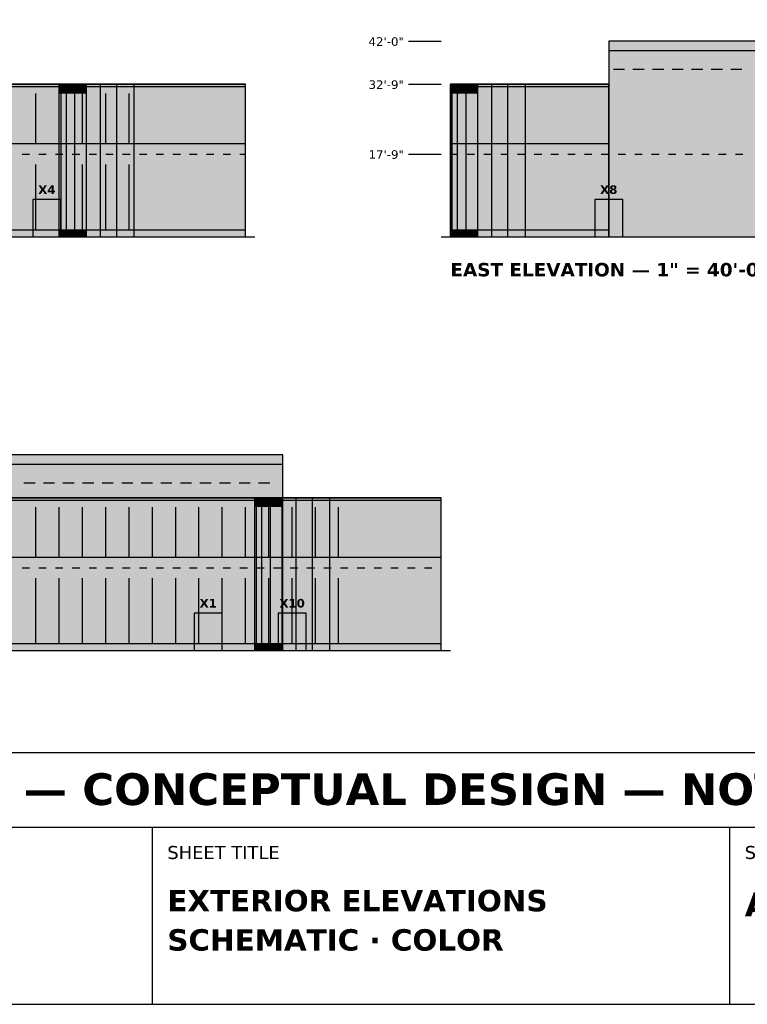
# Model space of a CAD drawing. Header units: inches. Extents: x 0.5 to 16.5, y 0.5 to 10.5.
# Tile 2 of 24: x 6 to 9.9, y 0.5 to 5.8. Entities that reach past the tile are written whole.
import ezdxf
from ezdxf.enums import TextEntityAlignment as Align

# ---------------------------------------------------------------- set-up
doc = ezdxf.new("R2010")
doc.units = ezdxf.units.IN
doc.header["$MEASUREMENT"] = 0
for name, color, linetype in [('A-ELEV-DATM', 7, 'Continuous'), ('A-ELEV-DOOR', 7, 'Continuous'), ('A-ELEV-FACD', 7, 'Continuous'), ('A-ELEV-FILL', 7, 'Continuous'), ('A-ELEV-HIDN', 7, 'Continuous'), ('A-ELEV-IDEN', 7, 'Continuous'), ('A-ELEV-OTLN', 7, 'Continuous'), ('G-ANNO-TTLB', 7, 'Continuous')]:
    doc.layers.add(name, color=color, linetype=linetype)
doc.styles.add('KS-BOLD', font='DejaVuSans-Bold.ttf')
doc.styles.add('KS-REG', font='DejaVuSans.ttf')

msp = doc.modelspace()

# ---------------------------------------------------------------- hatches: boundary and pattern name
at = {"layer": 'A-ELEV-DOOR', "true_color": 0x5a5a5a}
for points in [[(6.0583, 4.62), (6.2083, 4.62), (6.2083, 4.82), (6.0583, 4.82)], [(9.075, 4.62), (9.225, 4.62), (9.225, 4.82), (9.075, 4.82)], [(6.925, 2.4), (7.075, 2.4), (7.075, 2.6), (6.925, 2.6)], [(7.375, 2.4), (7.525, 2.4), (7.525, 2.6), (7.375, 2.6)]]:
    msp.add_hatch(color=7, dxfattribs=at).paths.add_polyline_path(points)
at = {"layer": 'A-ELEV-FILL', "true_color": 0xcdcdcd}
for points in [[(9.15, 4.62), (14.45, 4.62), (14.45, 5.67), (9.15, 5.67)], [(2.1, 2.4), (7.4, 2.4), (7.4, 3.45), (2.1, 3.45)]]:
    msp.add_hatch(color=7, dxfattribs=at).paths.add_polyline_path(points)
at = {"layer": 'A-ELEV-FILL', "true_color": 0xc9c6be}
for points in [[(9.15, 4.62), (14.45, 4.62), (14.45, 5.67), (9.15, 5.67)], [(1.95, 4.62), (7.2, 4.62), (7.2, 5.4388), (1.95, 5.4388)], [(8.3, 4.62), (9.15, 4.62), (9.15, 5.4388), (8.3, 5.4388)], [(2.1, 2.4), (7.4, 2.4), (7.4, 3.45), (2.1, 3.45)], [(1.95, 2.4), (8.25, 2.4), (8.25, 3.2188), (1.95, 3.2188)]]:
    msp.add_hatch(color=7, dxfattribs=at).paths.add_polyline_path(points)
at = {"layer": 'A-ELEV-FILL', "true_color": 0xb1aea7}
for points in [[(9.15, 5.62), (14.45, 5.62), (14.45, 5.67), (9.15, 5.67)], [(2.1, 3.4), (7.4, 3.4), (7.4, 3.45), (2.1, 3.45)]]:
    msp.add_hatch(color=7, dxfattribs=at).paths.add_polyline_path(points)
at = {"layer": 'A-ELEV-FILL', "true_color": 0xe4e4e4}
for points in [[(1.95, 4.62), (7.2, 4.62), (7.2, 5.4388), (1.95, 5.4388)], [(8.3, 4.62), (9.15, 4.62), (9.15, 5.4388), (8.3, 5.4388)], [(1.95, 2.4), (8.25, 2.4), (8.25, 3.2188), (1.95, 3.2188)]]:
    msp.add_hatch(color=7, dxfattribs=at).paths.add_polyline_path(points)
at = {"layer": 'A-ELEV-FILL', "true_color": 0x918f89}
for points in [[(6.2, 5.3887), (6.2096, 5.3887), (6.2096, 5.4388), (6.2, 5.4388)], [(8.3, 5.3887), (8.3096, 5.3887), (8.3096, 5.4388), (8.3, 5.4388)], [(6.2, 5.0075), (6.2096, 5.0075), (6.2096, 5.12), (6.2, 5.12)], [(8.3, 5.0075), (8.3096, 5.0075), (8.3096, 5.12), (8.3, 5.12)], [(6.2, 4.62), (6.2096, 4.62), (6.2096, 4.6575), (6.2, 4.6575)], [(8.3, 4.62), (8.3096, 4.62), (8.3096, 4.6575), (8.3, 4.6575)], [(7.25, 3.1688), (7.2596, 3.1688), (7.2596, 3.2188), (7.25, 3.2188)], [(7.25, 2.7875), (7.2596, 2.7875), (7.2596, 2.9), (7.25, 2.9)], [(7.25, 2.4), (7.2596, 2.4), (7.2596, 2.4375), (7.25, 2.4375)]]:
    msp.add_hatch(color=7, dxfattribs=at).paths.add_polyline_path(points)
at = {"layer": 'A-ELEV-FILL', "true_color": 0x98958f}
for points in [[(6.2096, 5.3887), (6.2381, 5.3887), (6.2381, 5.4388), (6.2096, 5.4388)], [(8.3096, 5.3887), (8.3381, 5.3887), (8.3381, 5.4388), (8.3096, 5.4388)], [(6.2096, 5.0075), (6.2381, 5.0075), (6.2381, 5.12), (6.2096, 5.12)], [(8.3096, 5.0075), (8.3381, 5.0075), (8.3381, 5.12), (8.3096, 5.12)], [(6.2096, 4.62), (6.2381, 4.62), (6.2381, 4.6575), (6.2096, 4.6575)], [(8.3096, 4.62), (8.3381, 4.62), (8.3381, 4.6575), (8.3096, 4.6575)], [(7.2596, 3.1688), (7.2881, 3.1688), (7.2881, 3.2188), (7.2596, 3.2188)], [(7.2596, 2.7875), (7.2881, 2.7875), (7.2881, 2.9), (7.2596, 2.9)], [(7.2596, 2.4), (7.2881, 2.4), (7.2881, 2.4375), (7.2596, 2.4375)]]:
    msp.add_hatch(color=7, dxfattribs=at).paths.add_polyline_path(points)
at = {"layer": 'A-ELEV-FILL', "true_color": 0x9f9c96}
for points in [[(6.2381, 5.3887), (6.2843, 5.3887), (6.2843, 5.4388), (6.2381, 5.4388)], [(8.3381, 5.3887), (8.3843, 5.3887), (8.3843, 5.4388), (8.3381, 5.4388)], [(6.2381, 5.0075), (6.2843, 5.0075), (6.2843, 5.12), (6.2381, 5.12)], [(8.3381, 5.0075), (8.3843, 5.0075), (8.3843, 5.12), (8.3381, 5.12)], [(6.2381, 4.62), (6.2843, 4.62), (6.2843, 4.6575), (6.2381, 4.6575)], [(8.3381, 4.62), (8.3843, 4.62), (8.3843, 4.6575), (8.3381, 4.6575)], [(7.2881, 3.1688), (7.3343, 3.1688), (7.3343, 3.2188), (7.2881, 3.2188)], [(7.2881, 2.7875), (7.3343, 2.7875), (7.3343, 2.9), (7.2881, 2.9)], [(7.2881, 2.4), (7.3343, 2.4), (7.3343, 2.4375), (7.2881, 2.4375)]]:
    msp.add_hatch(color=7, dxfattribs=at).paths.add_polyline_path(points)
at = {"layer": 'A-ELEV-FILL', "true_color": 0xa6a39d}
for points in [[(6.2843, 5.3887), (6.3464, 5.3887), (6.3464, 5.4388), (6.2843, 5.4388)], [(8.3843, 5.3887), (8.4464, 5.3887), (8.4464, 5.4388), (8.3843, 5.4388)], [(6.2843, 5.0075), (6.3464, 5.0075), (6.3464, 5.12), (6.2843, 5.12)], [(8.3843, 5.0075), (8.4464, 5.0075), (8.4464, 5.12), (8.3843, 5.12)], [(6.2843, 4.62), (6.3464, 4.62), (6.3464, 4.6575), (6.2843, 4.6575)], [(8.3843, 4.62), (8.4464, 4.62), (8.4464, 4.6575), (8.3843, 4.6575)], [(7.3343, 3.1688), (7.3964, 3.1688), (7.3964, 3.2188), (7.3343, 3.2188)], [(7.3343, 2.7875), (7.3964, 2.7875), (7.3964, 2.9), (7.3343, 2.9)], [(7.3343, 2.4), (7.3964, 2.4), (7.3964, 2.4375), (7.3343, 2.4375)]]:
    msp.add_hatch(color=7, dxfattribs=at).paths.add_polyline_path(points)
at = {"layer": 'A-ELEV-FILL', "true_color": 0xadaaa3}
for points in [[(6.3464, 5.3887), (6.4222, 5.3887), (6.4222, 5.4388), (6.3464, 5.4388)], [(8.4464, 5.3887), (8.5222, 5.3887), (8.5222, 5.4388), (8.4464, 5.4388)], [(6.3464, 5.0075), (6.4222, 5.0075), (6.4222, 5.12), (6.3464, 5.12)], [(8.4464, 5.0075), (8.5222, 5.0075), (8.5222, 5.12), (8.4464, 5.12)], [(6.3464, 4.62), (6.4222, 4.62), (6.4222, 4.6575), (6.3464, 4.6575)], [(8.4464, 4.62), (8.5222, 4.62), (8.5222, 4.6575), (8.4464, 4.6575)], [(7.3964, 3.1688), (7.4722, 3.1688), (7.4722, 3.2188), (7.3964, 3.2188)], [(7.3964, 2.7875), (7.4722, 2.7875), (7.4722, 2.9), (7.3964, 2.9)], [(7.3964, 2.4), (7.4722, 2.4), (7.4722, 2.4375), (7.3964, 2.4375)]]:
    msp.add_hatch(color=7, dxfattribs=at).paths.add_polyline_path(points)
at = {"layer": 'A-ELEV-FILL', "true_color": 0xb4b1aa}
for points in [[(6.4222, 5.3887), (6.5087, 5.3887), (6.5087, 5.4388), (6.4222, 5.4388)], [(8.5222, 5.3887), (8.6087, 5.3887), (8.6087, 5.4388), (8.5222, 5.4388)], [(6.4222, 5.0075), (6.5087, 5.0075), (6.5087, 5.12), (6.4222, 5.12)], [(8.5222, 5.0075), (8.6087, 5.0075), (8.6087, 5.12), (8.5222, 5.12)], [(6.4222, 4.62), (6.5087, 4.62), (6.5087, 4.6575), (6.4222, 4.6575)], [(8.5222, 4.62), (8.6087, 4.62), (8.6087, 4.6575), (8.5222, 4.6575)], [(7.4722, 3.1688), (7.5587, 3.1688), (7.5587, 3.2188), (7.4722, 3.2188)], [(7.4722, 2.7875), (7.5587, 2.7875), (7.5587, 2.9), (7.4722, 2.9)], [(7.4722, 2.4), (7.5587, 2.4), (7.5587, 2.4375), (7.4722, 2.4375)]]:
    msp.add_hatch(color=7, dxfattribs=at).paths.add_polyline_path(points)
at = {"layer": 'A-ELEV-FILL', "true_color": 0xbbb8b1}
for points in [[(6.5087, 5.3887), (6.6025, 5.3887), (6.6025, 5.4388), (6.5087, 5.4388)], [(8.6087, 5.3887), (8.7025, 5.3887), (8.7025, 5.4388), (8.6087, 5.4388)], [(6.5087, 5.0075), (6.6025, 5.0075), (6.6025, 5.12), (6.5087, 5.12)], [(8.6087, 5.0075), (8.7025, 5.0075), (8.7025, 5.12), (8.6087, 5.12)], [(6.5087, 4.62), (6.6025, 4.62), (6.6025, 4.6575), (6.5087, 4.6575)], [(8.6087, 4.62), (8.7025, 4.62), (8.7025, 4.6575), (8.6087, 4.6575)], [(7.5587, 3.1688), (7.6525, 3.1688), (7.6525, 3.2188), (7.5587, 3.2188)], [(7.5587, 2.7875), (7.6525, 2.7875), (7.6525, 2.9), (7.5587, 2.9)], [(7.5587, 2.4), (7.6525, 2.4), (7.6525, 2.4375), (7.5587, 2.4375)]]:
    msp.add_hatch(color=7, dxfattribs=at).paths.add_polyline_path(points)
at = {"layer": 'A-ELEV-FILL', "true_color": 0xc2bfb7}
for points in [[(6.6025, 5.3887), (6.7, 5.3887), (6.7, 5.4388), (6.6025, 5.4388)], [(8.7025, 5.3887), (8.8, 5.3887), (8.8, 5.4388), (8.7025, 5.4388)], [(6.6025, 5.0075), (6.7, 5.0075), (6.7, 5.12), (6.6025, 5.12)], [(8.7025, 5.0075), (8.8, 5.0075), (8.8, 5.12), (8.7025, 5.12)], [(6.6025, 4.62), (6.7, 4.62), (6.7, 4.6575), (6.6025, 4.6575)], [(8.7025, 4.62), (8.8, 4.62), (8.8, 4.6575), (8.7025, 4.6575)], [(7.6525, 3.1688), (7.75, 3.1688), (7.75, 3.2188), (7.6525, 3.2188)], [(7.6525, 2.7875), (7.75, 2.7875), (7.75, 2.9), (7.6525, 2.9)], [(7.6525, 2.4), (7.75, 2.4), (7.75, 2.4375), (7.6525, 2.4375)]]:
    msp.add_hatch(color=7, dxfattribs=at).paths.add_polyline_path(points)
at = {"layer": 'A-ELEV-FILL', "true_color": 0x4f6a7d}
for points in [[(1.95, 5.12), (7.2, 5.12), (7.2, 5.3887), (1.95, 5.3887)], [(8.3, 5.12), (9.15, 5.12), (9.15, 5.3887), (8.3, 5.3887)], [(1.95, 4.6575), (7.2, 4.6575), (7.2, 5.0075), (1.95, 5.0075)], [(8.3, 4.6575), (9.15, 4.6575), (9.15, 5.0075), (8.3, 5.0075)], [(1.95, 2.9), (8.25, 2.9), (8.25, 3.1688), (1.95, 3.1688)], [(1.95, 2.4375), (8.25, 2.4375), (8.25, 2.7875), (1.95, 2.7875)]]:
    msp.add_hatch(color=7, dxfattribs=at).paths.add_polyline_path(points)
at = {"layer": 'A-ELEV-FILL', "true_color": 0x394c5a}
for points in [[(6.2, 5.12), (6.2096, 5.12), (6.2096, 5.3887), (6.2, 5.3887)], [(8.3, 5.12), (8.3096, 5.12), (8.3096, 5.3887), (8.3, 5.3887)], [(6.2, 4.6575), (6.2096, 4.6575), (6.2096, 5.0075), (6.2, 5.0075)], [(8.3, 4.6575), (8.3096, 4.6575), (8.3096, 5.0075), (8.3, 5.0075)], [(7.25, 2.9), (7.2596, 2.9), (7.2596, 3.1688), (7.25, 3.1688)], [(7.25, 2.4375), (7.2596, 2.4375), (7.2596, 2.7875), (7.25, 2.7875)]]:
    msp.add_hatch(color=7, dxfattribs=at).paths.add_polyline_path(points)
at = {"layer": 'A-ELEV-FILL', "true_color": 0x3c505e}
for points in [[(6.2096, 5.12), (6.2381, 5.12), (6.2381, 5.3887), (6.2096, 5.3887)], [(8.3096, 5.12), (8.3381, 5.12), (8.3381, 5.3887), (8.3096, 5.3887)], [(6.2096, 4.6575), (6.2381, 4.6575), (6.2381, 5.0075), (6.2096, 5.0075)], [(8.3096, 4.6575), (8.3381, 4.6575), (8.3381, 5.0075), (8.3096, 5.0075)], [(7.2596, 2.9), (7.2881, 2.9), (7.2881, 3.1688), (7.2596, 3.1688)], [(7.2596, 2.4375), (7.2881, 2.4375), (7.2881, 2.7875), (7.2596, 2.7875)]]:
    msp.add_hatch(color=7, dxfattribs=at).paths.add_polyline_path(points)
at = {"layer": 'A-ELEV-FILL', "true_color": 0x3e5463}
for points in [[(6.2381, 5.12), (6.2843, 5.12), (6.2843, 5.3887), (6.2381, 5.3887)], [(8.3381, 5.12), (8.3843, 5.12), (8.3843, 5.3887), (8.3381, 5.3887)], [(6.2381, 4.6575), (6.2843, 4.6575), (6.2843, 5.0075), (6.2381, 5.0075)], [(8.3381, 4.6575), (8.3843, 4.6575), (8.3843, 5.0075), (8.3381, 5.0075)], [(7.2881, 2.9), (7.3343, 2.9), (7.3343, 3.1688), (7.2881, 3.1688)], [(7.2881, 2.4375), (7.3343, 2.4375), (7.3343, 2.7875), (7.2881, 2.7875)]]:
    msp.add_hatch(color=7, dxfattribs=at).paths.add_polyline_path(points)
at = {"layer": 'A-ELEV-FILL', "true_color": 0x415767}
for points in [[(6.2843, 5.12), (6.3464, 5.12), (6.3464, 5.3887), (6.2843, 5.3887)], [(8.3843, 5.12), (8.4464, 5.12), (8.4464, 5.3887), (8.3843, 5.3887)], [(6.2843, 4.6575), (6.3464, 4.6575), (6.3464, 5.0075), (6.2843, 5.0075)], [(8.3843, 4.6575), (8.4464, 4.6575), (8.4464, 5.0075), (8.3843, 5.0075)], [(7.3343, 2.9), (7.3964, 2.9), (7.3964, 3.1688), (7.3343, 3.1688)], [(7.3343, 2.4375), (7.3964, 2.4375), (7.3964, 2.7875), (7.3343, 2.7875)]]:
    msp.add_hatch(color=7, dxfattribs=at).paths.add_polyline_path(points)
at = {"layer": 'A-ELEV-FILL', "true_color": 0x445b6c}
for points in [[(6.3464, 5.12), (6.4222, 5.12), (6.4222, 5.3887), (6.3464, 5.3887)], [(8.4464, 5.12), (8.5222, 5.12), (8.5222, 5.3887), (8.4464, 5.3887)], [(6.3464, 4.6575), (6.4222, 4.6575), (6.4222, 5.0075), (6.3464, 5.0075)], [(8.4464, 4.6575), (8.5222, 4.6575), (8.5222, 5.0075), (8.4464, 5.0075)], [(7.3964, 2.9), (7.4722, 2.9), (7.4722, 3.1688), (7.3964, 3.1688)], [(7.3964, 2.4375), (7.4722, 2.4375), (7.4722, 2.7875), (7.3964, 2.7875)]]:
    msp.add_hatch(color=7, dxfattribs=at).paths.add_polyline_path(points)
at = {"layer": 'A-ELEV-FILL', "true_color": 0x475f70}
for points in [[(6.4222, 5.12), (6.5087, 5.12), (6.5087, 5.3887), (6.4222, 5.3887)], [(8.5222, 5.12), (8.6087, 5.12), (8.6087, 5.3887), (8.5222, 5.3887)], [(6.4222, 4.6575), (6.5087, 4.6575), (6.5087, 5.0075), (6.4222, 5.0075)], [(8.5222, 4.6575), (8.6087, 4.6575), (8.6087, 5.0075), (8.5222, 5.0075)], [(7.4722, 2.9), (7.5587, 2.9), (7.5587, 3.1688), (7.4722, 3.1688)], [(7.4722, 2.4375), (7.5587, 2.4375), (7.5587, 2.7875), (7.4722, 2.7875)]]:
    msp.add_hatch(color=7, dxfattribs=at).paths.add_polyline_path(points)
at = {"layer": 'A-ELEV-FILL', "true_color": 0x496374}
for points in [[(6.5087, 5.12), (6.6025, 5.12), (6.6025, 5.3887), (6.5087, 5.3887)], [(8.6087, 5.12), (8.7025, 5.12), (8.7025, 5.3887), (8.6087, 5.3887)], [(6.5087, 4.6575), (6.6025, 4.6575), (6.6025, 5.0075), (6.5087, 5.0075)], [(8.6087, 4.6575), (8.7025, 4.6575), (8.7025, 5.0075), (8.6087, 5.0075)], [(7.5587, 2.9), (7.6525, 2.9), (7.6525, 3.1688), (7.5587, 3.1688)], [(7.5587, 2.4375), (7.6525, 2.4375), (7.6525, 2.7875), (7.5587, 2.7875)]]:
    msp.add_hatch(color=7, dxfattribs=at).paths.add_polyline_path(points)
at = {"layer": 'A-ELEV-FILL', "true_color": 0x4c6679}
for points in [[(6.6025, 5.12), (6.7, 5.12), (6.7, 5.3887), (6.6025, 5.3887)], [(8.7025, 5.12), (8.8, 5.12), (8.8, 5.3887), (8.7025, 5.3887)], [(6.6025, 4.6575), (6.7, 4.6575), (6.7, 5.0075), (6.6025, 5.0075)], [(8.7025, 4.6575), (8.8, 4.6575), (8.8, 5.0075), (8.7025, 5.0075)], [(7.6525, 2.9), (7.75, 2.9), (7.75, 3.1688), (7.6525, 3.1688)], [(7.6525, 2.4375), (7.75, 2.4375), (7.75, 2.7875), (7.6525, 2.7875)]]:
    msp.add_hatch(color=7, dxfattribs=at).paths.add_polyline_path(points)

# ---------------------------------------------------------------- linework, layer by layer
at = {"layer": 'A-ELEV-DATM'}
for p, q in [((8.075, 5.67), (8.25, 5.67)), ((8.075, 5.4388), (8.25, 5.4388)), ((8.075, 5.0637), (8.25, 5.0637))]:
    msp.add_line(p, q, dxfattribs=at)
at = {"layer": 'A-ELEV-DOOR'}
for points in [[(6.0583, 4.62), (6.2083, 4.62), (6.2083, 4.82), (6.0583, 4.82)], [(9.075, 4.62), (9.225, 4.62), (9.225, 4.82), (9.075, 4.82)], [(6.925, 2.4), (7.075, 2.4), (7.075, 2.6), (6.925, 2.6)], [(7.375, 2.4), (7.525, 2.4), (7.525, 2.6), (7.375, 2.6)]]:
    msp.add_lwpolyline(points, close=True, dxfattribs=at)
at = {"layer": 'A-ELEV-FACD'}
for p, q in [((9.15, 5.62), (14.45, 5.62)), ((1.95, 5.4388), (7.2, 5.4388)), ((1.95, 5.4263), (7.2, 5.4263)), ((6.2, 4.62), (6.2, 5.4388)), ((6.2096, 4.62), (6.2096, 5.4388)), ((6.2381, 4.62), (6.2381, 5.4388)), ((6.2843, 4.62), (6.2843, 5.4388)), ((6.3464, 4.62), (6.3464, 5.4388)), ((6.4222, 4.62), (6.4222, 5.4388)), ((6.5087, 4.62), (6.5087, 5.4388)), ((6.6025, 4.62), (6.6025, 5.4388)), ((8.3, 5.4388), (9.15, 5.4388)), ((8.3, 4.62), (8.3, 5.4388)), ((8.3, 5.4263), (9.15, 5.4263)), ((8.3096, 4.62), (8.3096, 5.4388)), ((8.3381, 4.62), (8.3381, 5.4388)), ((8.3843, 4.62), (8.3843, 5.4388)), ((8.4464, 4.62), (8.4464, 5.4388)), ((8.5222, 4.62), (8.5222, 5.4388)), ((8.6087, 4.62), (8.6087, 5.4388)), ((8.7025, 4.62), (8.7025, 5.4388)), ((6.075, 5.12), (6.075, 5.3887)), ((6.2, 5.12), (6.2, 5.3887)), ((6.325, 5.12), (6.325, 5.3887)), ((6.45, 5.12), (6.45, 5.3887)), ((6.575, 5.12), (6.575, 5.3887)), ((1.95, 5.12), (7.2, 5.12)), ((8.3, 5.12), (9.15, 5.12)), ((6.075, 4.6575), (6.075, 5.0075)), ((6.2, 4.6575), (6.2, 5.0075)), ((6.325, 4.6575), (6.325, 5.0075)), ((6.45, 4.6575), (6.45, 5.0075)), ((6.575, 4.6575), (6.575, 5.0075)), ((1.95, 4.6575), (7.2, 4.6575)), ((8.3, 4.6575), (9.15, 4.6575)), ((2.1, 3.4), (7.4, 3.4)), ((1.95, 3.2188), (8.25, 3.2188)), ((1.95, 3.2062), (8.25, 3.2062)), ((7.25, 2.4), (7.25, 3.2188)), ((7.2596, 2.4), (7.2596, 3.2188)), ((7.2881, 2.4), (7.2881, 3.2188)), ((7.3343, 2.4), (7.3343, 3.2188)), ((7.3964, 2.4), (7.3964, 3.2188)), ((7.4722, 2.4), (7.4722, 3.2188)), ((7.5587, 2.4), (7.5587, 3.2188)), ((7.6525, 2.4), (7.6525, 3.2188)), ((6.075, 2.9), (6.075, 3.1688)), ((6.2, 2.9), (6.2, 3.1688)), ((6.325, 2.9), (6.325, 3.1688)), ((6.45, 2.9), (6.45, 3.1688)), ((6.575, 2.9), (6.575, 3.1688)), ((6.7, 2.9), (6.7, 3.1688)), ((6.825, 2.9), (6.825, 3.1688)), ((6.95, 2.9), (6.95, 3.1688)), ((7.075, 2.9), (7.075, 3.1688)), ((7.2, 2.9), (7.2, 3.1688)), ((7.325, 2.9), (7.325, 3.1688)), ((7.45, 2.9), (7.45, 3.1688)), ((7.575, 2.9), (7.575, 3.1688)), ((7.7, 2.9), (7.7, 3.1688)), ((1.95, 2.9), (8.25, 2.9)), ((6.075, 2.4375), (6.075, 2.7875)), ((6.2, 2.4375), (6.2, 2.7875)), ((6.325, 2.4375), (6.325, 2.7875)), ((6.45, 2.4375), (6.45, 2.7875)), ((6.575, 2.4375), (6.575, 2.7875)), ((6.7, 2.4375), (6.7, 2.7875)), ((6.825, 2.4375), (6.825, 2.7875)), ((6.95, 2.4375), (6.95, 2.7875)), ((7.075, 2.4375), (7.075, 2.7875)), ((7.2, 2.4375), (7.2, 2.7875)), ((7.325, 2.4375), (7.325, 2.7875)), ((7.45, 2.4375), (7.45, 2.7875)), ((7.575, 2.4375), (7.575, 2.7875)), ((7.7, 2.4375), (7.7, 2.7875)), ((1.95, 2.4375), (8.25, 2.4375))]:
    msp.add_line(p, q, dxfattribs=at)
at = {"layer": 'A-ELEV-HIDN'}
for p, q in [((9.175, 5.52), (9.235, 5.52)), ((9.28, 5.52), (9.34, 5.52)), ((9.385, 5.52), (9.445, 5.52)), ((9.49, 5.52), (9.55, 5.52)), ((9.595, 5.52), (9.655, 5.52)), ((9.7, 5.52), (9.76, 5.52)), ((9.805, 5.52), (9.865, 5.52)), ((6, 5.0637), (6.04, 5.0637)), ((6.09, 5.0637), (6.13, 5.0637)), ((6.18, 5.0637), (6.22, 5.0637)), ((6.27, 5.0637), (6.31, 5.0637)), ((6.36, 5.0637), (6.4, 5.0637)), ((6.45, 5.0637), (6.49, 5.0637)), ((6.54, 5.0637), (6.58, 5.0637)), ((6.63, 5.0637), (6.67, 5.0637)), ((6.72, 5.0637), (6.76, 5.0637)), ((6.81, 5.0637), (6.85, 5.0637)), ((6.9, 5.0637), (6.94, 5.0637)), ((6.99, 5.0637), (7.03, 5.0637)), ((7.08, 5.0637), (7.12, 5.0637)), ((7.17, 5.0637), (7.2, 5.0637)), ((8.3, 5.0637), (8.34, 5.0637)), ((8.39, 5.0637), (8.43, 5.0637)), ((8.48, 5.0637), (8.52, 5.0637)), ((8.57, 5.0637), (8.61, 5.0637)), ((8.66, 5.0637), (8.7, 5.0637)), ((8.75, 5.0637), (8.79, 5.0637)), ((8.84, 5.0637), (8.88, 5.0637)), ((8.93, 5.0637), (8.97, 5.0637)), ((9.02, 5.0637), (9.06, 5.0637)), ((9.11, 5.0637), (9.15, 5.0637)), ((9.2, 5.0637), (9.24, 5.0637)), ((9.29, 5.0637), (9.33, 5.0637)), ((9.38, 5.0637), (9.42, 5.0637)), ((9.47, 5.0637), (9.51, 5.0637)), ((9.56, 5.0637), (9.6, 5.0637)), ((9.65, 5.0637), (9.69, 5.0637)), ((9.74, 5.0637), (9.78, 5.0637)), ((9.83, 5.0637), (9.87, 5.0637)), ((6.01, 3.3), (6.07, 3.3)), ((6.115, 3.3), (6.175, 3.3)), ((6.22, 3.3), (6.28, 3.3)), ((6.325, 3.3), (6.385, 3.3)), ((6.43, 3.3), (6.49, 3.3)), ((6.535, 3.3), (6.595, 3.3)), ((6.64, 3.3), (6.7, 3.3)), ((6.745, 3.3), (6.805, 3.3)), ((6.85, 3.3), (6.91, 3.3)), ((6.955, 3.3), (7.015, 3.3)), ((7.06, 3.3), (7.12, 3.3)), ((7.165, 3.3), (7.225, 3.3)), ((7.27, 3.3), (7.33, 3.3)), ((7.375, 3.3), (7.375, 3.3)), ((6, 2.8438), (6.04, 2.8438)), ((6.09, 2.8438), (6.13, 2.8438)), ((6.18, 2.8438), (6.22, 2.8438)), ((6.27, 2.8438), (6.31, 2.8438)), ((6.36, 2.8438), (6.4, 2.8438)), ((6.45, 2.8438), (6.49, 2.8438)), ((6.54, 2.8438), (6.58, 2.8438)), ((6.63, 2.8438), (6.67, 2.8438)), ((6.72, 2.8438), (6.76, 2.8438)), ((6.81, 2.8438), (6.85, 2.8438)), ((6.9, 2.8438), (6.94, 2.8438)), ((6.99, 2.8438), (7.03, 2.8438)), ((7.08, 2.8438), (7.12, 2.8438)), ((7.17, 2.8438), (7.21, 2.8438)), ((7.26, 2.8438), (7.3, 2.8438)), ((7.35, 2.8438), (7.39, 2.8438)), ((7.44, 2.8438), (7.48, 2.8438)), ((7.53, 2.8438), (7.57, 2.8438)), ((7.62, 2.8438), (7.66, 2.8438)), ((7.71, 2.8438), (7.75, 2.8438)), ((7.8, 2.8438), (7.84, 2.8438)), ((7.89, 2.8438), (7.93, 2.8438)), ((7.98, 2.8438), (8.02, 2.8438)), ((8.07, 2.8438), (8.11, 2.8438)), ((8.16, 2.8438), (8.2, 2.8438)), ((8.25, 2.8438), (8.25, 2.8438))]:
    msp.add_line(p, q, dxfattribs=at)
at = {"layer": 'A-ELEV-OTLN'}
for p, q in [((1.15, 4.62), (7.25, 4.62)), ((8.25, 4.62), (15.4, 4.62)), ((1.15, 2.4), (8.3, 2.4))]:
    msp.add_line(p, q, dxfattribs=at)
for points in [[(9.15, 4.62), (14.45, 4.62), (14.45, 5.67), (9.15, 5.67)], [(1.95, 4.62), (7.2, 4.62), (7.2, 5.4388), (1.95, 5.4388)], [(8.3, 4.62), (9.15, 4.62), (9.15, 5.4388), (8.3, 5.4388)], [(2.1, 2.4), (7.4, 2.4), (7.4, 3.45), (2.1, 3.45)], [(1.95, 2.4), (8.25, 2.4), (8.25, 3.2188), (1.95, 3.2188)]]:
    msp.add_lwpolyline(points, close=True, dxfattribs=at)
at = {"layer": 'G-ANNO-TTLB'}
for p, q in [((0.5, 1.45), (16.5, 1.45)), ((6.7, 0.5), (6.7, 1.45)), ((9.8, 0.5), (9.8, 1.45))]:
    msp.add_line(p, q, dxfattribs=at)
for points in [[(0.5, 0.5), (16.5, 0.5), (16.5, 10.5), (0.5, 10.5)], [(0.5, 1.45), (16.5, 1.45), (16.5, 1.85), (0.5, 1.85)]]:
    msp.add_lwpolyline(points, close=True, dxfattribs=at)

# ---------------------------------------------------------------- texts
at = {"layer": 'A-ELEV-DATM', "style": 'KS-REG'}
for s, p in [('42\'-0"', (8.05, 5.645)), ('32\'-9"', (8.05, 5.4138)), ('17\'-9"', (8.05, 5.0387))]:
    msp.add_text(s, height=0.046, dxfattribs=at).set_placement(p, align=Align.RIGHT)
at = {"layer": 'A-ELEV-IDEN', "style": 'KS-BOLD'}
for s, p in [('X4', (6.1333, 4.85)), ('X8', (9.15, 4.85)), ('X1', (7, 2.63)), ('X10', (7.45, 2.63))]:
    msp.add_text(s, height=0.046, dxfattribs=at).set_placement(p, align=Align.CENTER)
msp.add_text('EAST ELEVATION — 1" = 40\'-0"  (S ← → N)', height=0.072, dxfattribs=at).set_placement((8.3, 4.4075))
at = {"layer": 'G-ANNO-TTLB', "style": 'KS-BOLD'}
msp.add_text('PRELIMINARY — CONCEPTUAL DESIGN — NOT FOR CONSTRUCTION', height=0.17, dxfattribs=at).set_placement((8.5, 1.57), align=Align.CENTER)
at = {"layer": 'G-ANNO-TTLB'}
for s, height, style, p in [('SHEET TITLE', 0.07, 'KS-REG', (6.78, 1.28)), ('SCALE', 0.07, 'KS-REG', (9.88, 1.28)), ('EXTERIOR ELEVATIONS', 0.115, 'KS-BOLD', (6.78, 0.9992)), ('AS', 0.13, 'KS-BOLD', (9.88, 0.9717)), ('SCHEMATIC · COLOR', 0.115, 'KS-BOLD', (6.78, 0.7883))]:
    msp.add_text(s, height=height, dxfattribs=dict(at, style=style)).set_placement(p)

doc.saveas('drawing.dxf')
